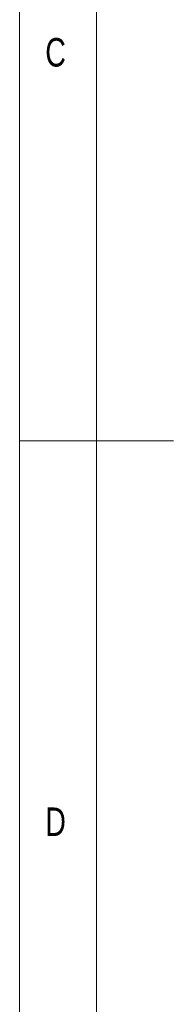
# Model space of a CAD drawing. Header units: millimetres. Extents: x 5 to 415, y 5 to 292.
# Tile 22 of 57: x 5 to 15, y 112 to 176. Entities that reach past the tile are written whole.
import ezdxf

# ---------------------------------------------------------------- set-up
doc = ezdxf.new("R2010")
doc.units = ezdxf.units.MM
doc.styles.add('SLDTEXTSTYLE1', font='TXT', dxfattribs={"width": 0.75})

msp = doc.modelspace()

# ---------------------------------------------------------------- linework, layer by layer
at = {"color": 7, "linetype": 'Continuous', "lineweight": 0}
for p, q in [((5, 292), (5, 5)), ((9.996, 287), (9.996, 10)), ((5, 148.5), (15, 148.5))]:
    msp.add_line(p, q, dxfattribs=at)

# ---------------------------------------------------------------- texts
at = {"color": 7, "linetype": 'Continuous', "lineweight": 0, "char_height": 1.852, "attachment_point": 1, "style": 'SLDTEXTSTYLE1'}
for s, insert in [('C', (6.667, 174.668)), ('D', (6.667, 124.668))]:
    msp.add_mtext(s, dxfattribs=dict(at, insert=insert))

doc.saveas('drawing.dxf')
